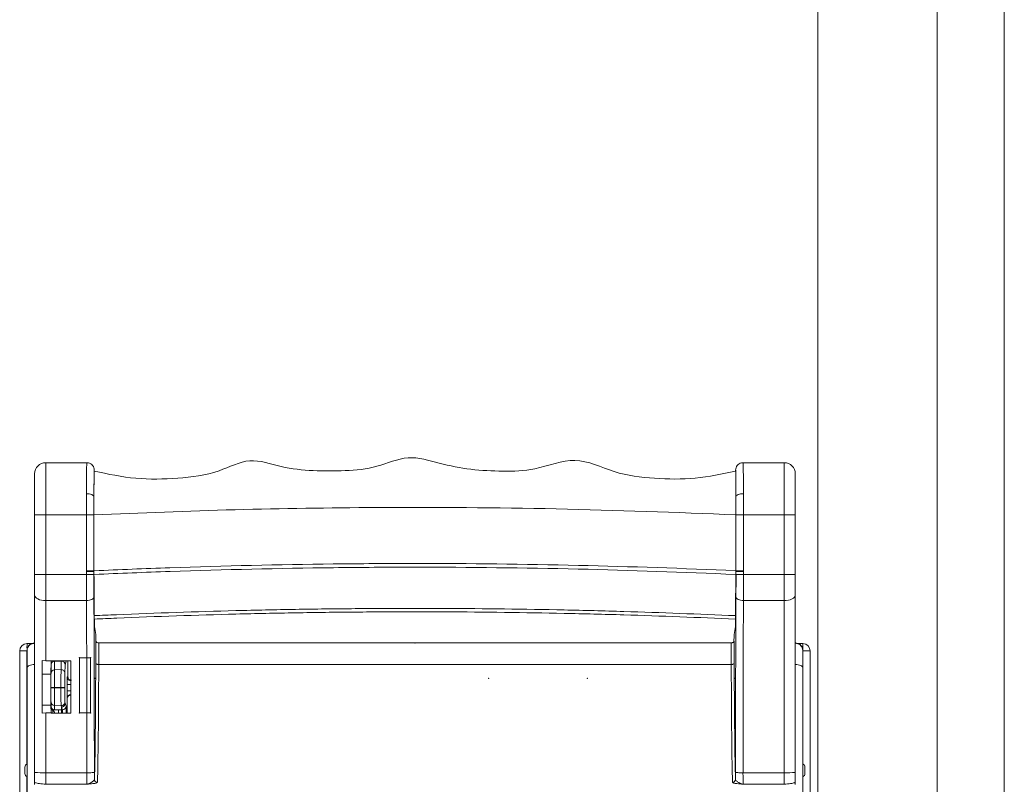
# Model space of a CAD drawing. Header units: metres. Extents: x 7168 to 12828, y 1523 to 3619.
# Tile 85 of 133: x 12035 to 12048, y 2249 to 2260. Entities that reach past the tile are written whole.
import ezdxf

# ---------------------------------------------------------------- set-up
doc = ezdxf.new("R2010")
doc.units = ezdxf.units.M
doc.layers.add('w0', color=7, linetype='Continuous', lineweight=20)

msp = doc.modelspace()

# ---------------------------------------------------------------- linework, layer by layer
at = {"color": 7, "linetype": 'Continuous', "lineweight": 0}
for p, q in [((12034.933, 2253.64, -17586.496), (12034.933, 2252.94, -17586.496)), ((12035.483, 2253.64, -17586.496), (12034.933, 2253.64, -17586.496)), ((12044.283, 2253.64, -17586.496), (12044.833, 2253.64, -17586.496)), ((12044.833, 2252.94, -17586.496), (12044.833, 2253.64, -17586.496)), ((12034.783, 2252.94, -17586.496), (12034.783, 2253.49, -17586.496)), ((12035.583, 2253.527, -17586.496), (12035.583, 2253.54, -17586.496)), ((12044.183, 2253.54, -17586.496), (12044.183, 2253.527, -17586.496)), ((12044.983, 2253.49, -17586.496), (12044.983, 2252.94, -17586.496)), ((12035.478, 2253.224, -17586.496), (12035.498, 2253.223, -17586.496)), ((12035.498, 2253.223, -17586.496), (12035.516, 2253.221, -17586.496)), ((12035.516, 2253.221, -17586.496), (12035.534, 2253.217, -17586.496)), ((12035.534, 2253.217, -17586.496), (12035.549, 2253.212, -17586.496)), ((12035.549, 2253.212, -17586.496), (12035.561, 2253.206, -17586.496)), ((12035.561, 2253.206, -17586.496), (12035.57, 2253.199, -17586.496)), ((12035.57, 2253.199, -17586.496), (12035.576, 2253.191, -17586.496)), ((12035.576, 2253.191, -17586.496), (12035.578, 2253.184, -17586.496)), ((12044.188, 2253.184, -17586.496), (12044.19, 2253.191, -17586.496)), ((12044.19, 2253.191, -17586.496), (12044.196, 2253.199, -17586.496)), ((12044.196, 2253.199, -17586.496), (12044.205, 2253.206, -17586.496)), ((12044.205, 2253.206, -17586.496), (12044.217, 2253.212, -17586.496)), ((12044.217, 2253.212, -17586.496), (12044.233, 2253.217, -17586.496)), ((12044.233, 2253.217, -17586.496), (12044.25, 2253.221, -17586.496)), ((12044.25, 2253.221, -17586.496), (12044.268, 2253.223, -17586.496)), ((12044.268, 2253.223, -17586.496), (12044.288, 2253.224, -17586.496)), ((12034.933, 2252.94, -17586.496), (12034.783, 2252.94, -17586.496)), ((12034.783, 2252.14, -17586.496), (12034.783, 2252.94, -17586.496)), ((12034.933, 2252.94, -17586.496), (12034.933, 2252.14, -17586.496)), ((12035.478, 2252.94, -17586.496), (12034.933, 2252.94, -17586.496)), ((12035.478, 2252.94, -17586.496), (12035.478, 2252.943, -17586.496)), ((12035.478, 2252.19, -17586.496), (12035.478, 2252.94, -17586.496)), ((12035.478, 2252.94, -17586.496), (12035.578, 2252.94, -17586.496)), ((12035.578, 2252.942, -17586.496), (12035.578, 2252.94, -17586.496)), ((12035.578, 2252.94, -17586.496), (12035.578, 2252.19, -17586.496)), ((12044.188, 2252.94, -17586.496), (12044.188, 2252.942, -17586.496)), ((12044.188, 2252.19, -17586.496), (12044.188, 2252.94, -17586.496)), ((12044.188, 2252.94, -17586.496), (12044.288, 2252.94, -17586.496)), ((12044.288, 2252.943, -17586.496), (12044.288, 2252.94, -17586.496)), ((12044.288, 2252.94, -17586.496), (12044.288, 2252.19, -17586.496)), ((12044.288, 2252.94, -17586.496), (12044.833, 2252.94, -17586.496)), ((12044.833, 2252.14, -17586.496), (12044.833, 2252.94, -17586.496)), ((12044.983, 2252.94, -17586.496), (12044.833, 2252.94, -17586.496)), ((12044.983, 2252.94, -17586.496), (12044.983, 2252.14, -17586.496)), ((12034.783, 2251.866, -17586.496), (12034.783, 2252.14, -17586.496)), ((12034.933, 2252.14, -17586.496), (12034.783, 2252.14, -17586.496)), ((12034.933, 2252.14, -17586.496), (12034.933, 2251.791, -17586.496)), ((12035.478, 2252.14, -17586.496), (12034.933, 2252.14, -17586.496)), ((12035.478, 2252.19, -17586.496), (12035.578, 2252.19, -17586.496)), ((12035.478, 2252.18, -17586.496), (12035.478, 2252.19, -17586.496)), ((12035.478, 2252.14, -17586.496), (12035.478, 2252.18, -17586.496)), ((12035.478, 2252.18, -17586.496), (12035.578, 2252.18, -17586.496)), ((12035.478, 2252.14, -17586.496), (12035.578, 2252.14, -17586.496)), ((12035.578, 2252.18, -17586.496), (12035.578, 2252.14, -17586.496)), ((12044.188, 2252.19, -17586.496), (12044.188, 2252.18, -17586.496)), ((12044.188, 2252.19, -17586.496), (12044.288, 2252.19, -17586.496)), ((12044.188, 2252.14, -17586.496), (12044.188, 2252.18, -17586.496)), ((12044.188, 2252.18, -17586.496), (12044.288, 2252.18, -17586.496)), ((12044.188, 2252.14, -17586.496), (12044.288, 2252.14, -17586.496)), ((12044.288, 2252.19, -17586.496), (12044.288, 2252.18, -17586.496)), ((12044.288, 2252.18, -17586.496), (12044.288, 2252.14, -17586.496)), ((12044.288, 2252.14, -17586.496), (12044.833, 2252.14, -17586.496)), ((12044.833, 2251.791, -17586.496), (12044.833, 2252.14, -17586.496)), ((12044.983, 2252.14, -17586.496), (12044.833, 2252.14, -17586.496)), ((12044.983, 2252.14, -17586.496), (12044.983, 2251.866, -17586.496)), ((12034.783, 2249.486, -17586.496), (12034.783, 2251.866, -17586.496)), ((12034.786, 2251.851, -17586.496), (12034.783, 2251.866, -17586.496)), ((12044.983, 2251.866, -17586.496), (12044.98, 2251.851, -17586.496)), ((12044.983, 2251.866, -17586.496), (12044.983, 2249.486, -17586.496)), ((12034.795, 2251.837, -17586.496), (12034.786, 2251.851, -17586.496)), ((12034.808, 2251.824, -17586.496), (12034.795, 2251.837, -17586.496)), ((12034.827, 2251.813, -17586.496), (12034.808, 2251.824, -17586.496)), ((12034.85, 2251.803, -17586.496), (12034.827, 2251.813, -17586.496)), ((12034.876, 2251.796, -17586.496), (12034.85, 2251.803, -17586.496)), ((12034.904, 2251.792, -17586.496), (12034.876, 2251.796, -17586.496)), ((12034.933, 2251.791, -17586.496), (12034.904, 2251.792, -17586.496)), ((12035.479, 2251.791, -17586.496), (12034.933, 2251.791, -17586.496)), ((12034.933, 2251.791, -17586.496), (12034.933, 2250.983, -17586.496)), ((12044.288, 2251.791, -17586.496), (12044.833, 2251.791, -17586.496)), ((12044.862, 2251.792, -17586.496), (12044.833, 2251.791, -17586.496)), ((12044.833, 2249.482, -17586.496), (12044.833, 2251.791, -17586.496)), ((12044.89, 2251.796, -17586.496), (12044.862, 2251.792, -17586.496)), ((12044.916, 2251.803, -17586.496), (12044.89, 2251.796, -17586.496)), ((12044.939, 2251.813, -17586.496), (12044.916, 2251.803, -17586.496)), ((12044.958, 2251.824, -17586.496), (12044.939, 2251.813, -17586.496)), ((12044.972, 2251.837, -17586.496), (12044.958, 2251.824, -17586.496)), ((12044.98, 2251.851, -17586.496), (12044.972, 2251.837, -17586.496)), ((12035.585, 2251.443, -17586.496), (12035.585, 2251.543, -17586.496)), ((12044.181, 2251.543, -17586.496), (12044.181, 2251.443, -17586.496)), ((12035.604, 2251.335, -17586.496), (12035.585, 2251.443, -17586.496)), ((12044.181, 2251.443, -17586.496), (12044.162, 2251.335, -17586.496)), ((12034.681, 2251.216, -17586.496), (12034.754, 2251.217, -17586.496)), ((12044.121, 2251.223, -17586.496), (12035.645, 2251.223, -17586.496)), ((12045.014, 2251.217, -17586.496), (12045.085, 2251.216, -17586.496)), ((12034.681, 2251.116, -17586.496), (12034.583, 2251.116, -17586.496)), ((12034.583, 2247.666, -17586.496), (12034.583, 2251.116, -17586.496)), ((12034.683, 2251.116, -17586.496), (12034.681, 2251.116, -17586.496)), ((12034.681, 2251.116, -17586.496), (12034.681, 2249.601, -17586.496)), ((12034.683, 2250.891, -17586.496), (12034.683, 2251.123, -17586.496)), ((12045.083, 2251.123, -17586.496), (12045.083, 2250.891, -17586.496)), ((12045.085, 2251.116, -17586.496), (12045.083, 2251.116, -17586.496)), ((12045.085, 2251.116, -17586.496), (12045.183, 2251.116, -17586.496)), ((12045.085, 2249.601, -17586.496), (12045.085, 2251.116, -17586.496)), ((12045.183, 2251.116, -17586.496), (12045.183, 2247.666, -17586.496)), ((12034.745, 2250.93, -17586.496), (12034.728, 2250.926, -17586.496)), ((12034.764, 2250.933, -17586.496), (12034.745, 2250.93, -17586.496)), ((12034.783, 2250.933, -17586.496), (12034.764, 2250.933, -17586.496)), ((12034.933, 2250.983, -17586.496), (12034.883, 2250.988, -17586.496)), ((12034.883, 2250.988, -17586.496), (12034.883, 2250.802, -17586.496)), ((12034.933, 2250.983, -17586.496), (12035.003, 2250.983, -17586.496)), ((12035.003, 2250.983, -17586.496), (12035, 2250.802, -17586.496)), ((12035.268, 2250.983, -17586.496), (12035.003, 2250.983, -17586.496)), ((12035.003, 2250.831, -17586.496), (12035.003, 2250.983, -17586.496)), ((12035.003, 2250.977, -17586.496), (12035.003, 2250.983, -17586.496)), ((12035.003, 2250.977, -17586.496), (12035.003, 2250.983, -17586.496)), ((12035.052, 2250.983, -17586.496), (12035.052, 2250.978, -17586.496)), ((12035.141, 2250.98, -17586.496), (12035.052, 2250.978, -17586.496)), ((12035.052, 2250.978, -17586.496), (12035.052, 2250.863, -17586.496)), ((12035.137, 2250.865, -17586.496), (12035.141, 2250.98, -17586.496)), ((12035.192, 2250.93, -17586.496), (12035.188, 2250.815, -17586.496)), ((12035.206, 2250.978, -17586.496), (12035.192, 2250.93, -17586.496)), ((12035.206, 2250.983, -17586.496), (12035.206, 2250.978, -17586.496)), ((12035.229, 2250.774, -17586.496), (12035.229, 2250.983, -17586.496)), ((12035.383, 2250.283, -17586.496), (12035.383, 2251.023, -17586.496)), ((12035.533, 2251.023, -17586.496), (12035.383, 2251.023, -17586.496)), ((12035.533, 2250.283, -17586.496), (12035.533, 2251.023, -17586.496)), ((12035.602, 2250.95, -17586.496), (12035.603, 2250.947, -17586.496)), ((12035.603, 2250.947, -17586.496), (12035.606, 2250.944, -17586.496)), ((12035.606, 2250.944, -17586.496), (12035.609, 2250.941, -17586.496)), ((12035.609, 2250.941, -17586.496), (12035.614, 2250.939, -17586.496)), ((12035.614, 2250.939, -17586.496), (12035.62, 2250.936, -17586.496)), ((12035.62, 2250.936, -17586.496), (12035.627, 2250.935, -17586.496)), ((12035.627, 2250.935, -17586.496), (12035.635, 2250.934, -17586.496)), ((12035.635, 2250.934, -17586.496), (12035.642, 2250.933, -17586.496)), ((12044.124, 2250.933, -17586.496), (12035.642, 2250.933, -17586.496)), ((12044.124, 2250.933, -17586.496), (12044.131, 2250.934, -17586.496)), ((12044.131, 2250.934, -17586.496), (12044.139, 2250.935, -17586.496)), ((12044.139, 2250.935, -17586.496), (12044.146, 2250.936, -17586.496)), ((12044.146, 2250.936, -17586.496), (12044.152, 2250.939, -17586.496)), ((12044.152, 2250.939, -17586.496), (12044.157, 2250.941, -17586.496)), ((12044.157, 2250.941, -17586.496), (12044.161, 2250.944, -17586.496)), ((12044.161, 2250.944, -17586.496), (12044.163, 2250.947, -17586.496)), ((12044.163, 2250.947, -17586.496), (12044.164, 2250.95, -17586.496)), ((12044.983, 2250.933, -17586.496), (12045.003, 2250.933, -17586.496)), ((12045.003, 2250.933, -17586.496), (12045.021, 2250.93, -17586.496)), ((12045.021, 2250.93, -17586.496), (12045.039, 2250.926, -17586.496)), ((12034.685, 2250.899, -17586.496), (12034.683, 2250.891, -17586.496)), ((12034.683, 2249.224, -17586.496), (12034.683, 2250.891, -17586.496)), ((12034.691, 2250.907, -17586.496), (12034.685, 2250.899, -17586.496)), ((12034.7, 2250.915, -17586.496), (12034.691, 2250.907, -17586.496)), ((12034.712, 2250.921, -17586.496), (12034.7, 2250.915, -17586.496)), ((12034.728, 2250.926, -17586.496), (12034.712, 2250.921, -17586.496)), ((12034.883, 2250.802, -17586.496), (12035, 2250.802, -17586.496)), ((12034.883, 2250.802, -17586.496), (12034.883, 2250.389, -17586.496)), ((12035.052, 2250.863, -17586.496), (12035.137, 2250.865, -17586.496)), ((12035.052, 2250.863, -17586.496), (12035.052, 2250.627, -17586.496)), ((12045.039, 2250.926, -17586.496), (12045.054, 2250.921, -17586.496)), ((12045.054, 2250.921, -17586.496), (12045.066, 2250.915, -17586.496)), ((12045.066, 2250.915, -17586.496), (12045.075, 2250.907, -17586.496)), ((12045.075, 2250.907, -17586.496), (12045.081, 2250.899, -17586.496)), ((12045.081, 2250.899, -17586.496), (12045.083, 2250.891, -17586.496)), ((12045.083, 2250.891, -17586.496), (12045.083, 2249.224, -17586.496)), ((12035.219, 2250.58, -17586.496), (12035.219, 2250.665, -17586.496)), ((12035.269, 2250.665, -17586.496), (12035.219, 2250.665, -17586.496)), ((12035.22, 2250.765, -17586.496), (12035.229, 2250.774, -17586.496)), ((12035.003, 2250.627, -17586.496), (12035.052, 2250.627, -17586.496)), ((12035.003, 2250.621, -17586.496), (12035.052, 2250.621, -17586.496)), ((12035.136, 2250.627, -17586.496), (12035.052, 2250.627, -17586.496)), ((12035.052, 2250.627, -17586.496), (12035.052, 2250.621, -17586.496)), ((12035.052, 2250.621, -17586.496), (12035.052, 2250.382, -17586.496)), ((12035.052, 2250.621, -17586.496), (12035.136, 2250.621, -17586.496)), ((12035.187, 2250.627, -17586.496), (12035.136, 2250.627, -17586.496)), ((12035.136, 2250.621, -17586.496), (12035.136, 2250.627, -17586.496)), ((12035.136, 2250.621, -17586.496), (12035.187, 2250.621, -17586.496)), ((12035.187, 2250.627, -17586.496), (12035.187, 2250.621, -17586.496)), ((12035.269, 2250.58, -17586.496), (12035.219, 2250.58, -17586.496)), ((12035.001, 2250.526, -17586.496), (12035.001, 2250.509, -17586.496)), ((12035.003, 2250.282, -17586.496), (12035.003, 2250.415, -17586.496)), ((12035.188, 2250.431, -17586.496), (12035.194, 2250.413, -17586.496)), ((12035.194, 2250.413, -17586.496), (12035.205, 2250.375, -17586.496)), ((12035.22, 2250.476, -17586.496), (12035.22, 2250.48, -17586.496)), ((12035.22, 2250.282, -17586.496), (12035.22, 2250.476, -17586.496)), ((12034.883, 2250.389, -17586.496), (12035, 2250.389, -17586.496)), ((12034.883, 2250.389, -17586.496), (12034.883, 2250.28, -17586.496)), ((12034.883, 2250.28, -17586.496), (12034.933, 2250.283, -17586.496)), ((12034.933, 2250.283, -17586.496), (12034.933, 2249.482, -17586.496)), ((12034.933, 2250.283, -17586.496), (12035.003, 2250.283, -17586.496)), ((12035, 2250.383, -17586.496), (12035, 2250.389, -17586.496)), ((12035.003, 2250.283, -17586.496), (12035, 2250.383, -17586.496)), ((12035.003, 2250.282, -17586.496), (12035.268, 2250.282, -17586.496)), ((12035.028, 2250.319, -17586.496), (12035.028, 2250.282, -17586.496)), ((12035.137, 2250.381, -17586.496), (12035.052, 2250.382, -17586.496)), ((12035.052, 2250.382, -17586.496), (12035.052, 2250.326, -17586.496)), ((12035.102, 2250.325, -17586.496), (12035.143, 2250.325, -17586.496)), ((12035.143, 2250.361, -17586.496), (12035.137, 2250.381, -17586.496)), ((12035.143, 2250.361, -17586.496), (12035.143, 2250.325, -17586.496)), ((12035.143, 2250.325, -17586.496), (12035.155, 2250.325, -17586.496)), ((12035.155, 2250.325, -17586.496), (12035.143, 2250.363, -17586.496)), ((12035.383, 2250.283, -17586.496), (12035.533, 2250.283, -17586.496)), ((12034.653, 2249.472, -17586.496), (12034.653, 2249.556, -17586.496)), ((12034.783, 2249.358, -17586.496), (12034.783, 2249.486, -17586.496)), ((12034.933, 2249.482, -17586.496), (12035.484, 2249.482, -17586.496)), ((12034.933, 2249.482, -17586.496), (12034.933, 2249.328, -17586.496)), ((12044.282, 2249.482, -17586.496), (12044.833, 2249.482, -17586.496)), ((12044.833, 2249.328, -17586.496), (12044.833, 2249.482, -17586.496)), ((12044.983, 2249.486, -17586.496), (12044.983, 2249.358, -17586.496)), ((12045.113, 2249.556, -17586.496), (12045.113, 2249.472, -17586.496)), ((12034.681, 2249.427, -17586.496), (12034.681, 2248.723, -17586.496)), ((12034.783, 2249.358, -17586.496), (12034.783, 2249.324, -17586.496)), ((12044.983, 2249.324, -17586.496), (12044.983, 2249.358, -17586.496)), ((12045.085, 2248.914, -17586.496), (12045.085, 2249.427, -17586.496)), ((12035.482, 2249.328, -17586.496), (12034.933, 2249.328, -17586.496)), ((12044.833, 2249.328, -17586.496), (12044.284, 2249.328, -17586.496))]:
    msp.add_line(p, q, dxfattribs=at)
for centre, radius, start, end in [((12034.933, 2253.49, -17586.496), 0.15, 90, 180), ((12044.833, 2253.49, -17586.496), 0.15, 0, 90), ((12035.502, 2245.267, -17586.496), 7.675, 89.4308, 90.1772), ((12044.265, 2245.267, -17586.496), 7.675, 89.8228, 90.5692), ((12034.683, 2251.116, -17586.496), 0.1, 91, 180), ((12036.115, 2251.166, -17586.496), 1.434, 178.0022, 181.9978), ((12043.652, 2251.166, -17586.496), 1.434, 358.0022, 1.9978), ((12045.083, 2251.116, -17586.496), 0.1, 0, 89), ((12035.053, 2250.813, -17586.496), 0.0497, 90.6957, 179.7066), ((12035.138, 2250.815, -17586.496), 0.0498, 0.3582, 91.2387), ((12035.27, 2250.765, -17586.496), 0.05, 180.0011, 269.9989), ((12035.053, 2250.432, -17586.496), 0.05, 180.0045, 269.0036), ((12035.138, 2250.431, -17586.496), 0.05, 269.0033, 359.9889), ((12035.27, 2250.48, -17586.496), 0.05, 89.9784, 179.943), ((12035.053, 2250.376, -17586.496), 0.05, 180.0037, 269.0053), ((12035.053, 2250.362, -17586.496), 0.05, 180.0023, 240.0054), ((12035.003, 2250.275, -17586.496), 0.05, 8.2566, 60.0051), ((12034.43, 2250.302, -17586.496), 0.673, 358.3283, 1.9756), ((12035.155, 2250.375, -17586.496), 0.05, 270.0023, 359.9905), ((12034.703, 2249.556, -17586.496), 0.05, 113.5782, 180), ((12034.896, 2250.821, -17586.496), 1.339, 265.1786, 271.6038), ((12044.871, 2250.821, -17586.496), 1.339, 268.3962, 274.8214), ((12045.063, 2249.556, -17586.496), 0.05, 0, 66.4218), ((12034.703, 2249.472, -17586.496), 0.05, 180, 246.4218), ((12035.624, 2249.393, -17586.496), 0.0398, 180.4003, 270.2258), ((12044.142, 2249.393, -17586.496), 0.0398, 269.7742, 359.5997), ((12045.063, 2249.472, -17586.496), 0.05, 293.5782, 0)]:
    msp.add_arc(centre, radius, start, end, dxfattribs=at)
for centre, major_axis, ratio, start_param, end_param in [((12035.483, 2252.94, -17586.496), (0, 0.7), 0.00748, 0, 1.15324), ((12044.283, 2252.94, -17586.496), (0, 0.7), 0.00748, 5.129946, 6.283185), ((12035.583, 2252.94, -17586.496), (0, 0.6), 0.008727, 6.281731, 7.436425), ((12044.183, 2252.94, -17586.496), (0, 0.6), 0.008727, 5.129946, 6.28464), ((12035.483, 2252.14, -17586.496), (0, 0.7), 0.00748, 1.570796, 2.093485), ((12035.583, 2252.14, -17586.496), (0, 0.6), 0.008727, 1.570796, 2.093485), ((12044.183, 2252.14, -17586.496), (0, 0.6), 0.008727, 4.189701, 4.712389), ((12044.283, 2252.14, -17586.496), (0, 0.7), 0.00748, 4.189701, 4.712389), ((12035.631, 2255.549, -17586.496), (0, 5.217), 0.008727, 2.510991, 2.539841), ((12044.135, 2255.549, -17586.496), (0, 5.217), 0.008727, 3.743344, 3.772194), ((12035.608, 2250.679, -17586.496), (0, 0.64), 0.008727, 0.473506, 1.132265), ((12035.648, 2250.679, -17586.496), (0, 0.6), 0.009309, 0.432942, 1.132265), ((12044.119, 2250.679, -17586.496), (0, 0.6), 0.009309, 5.150921, 5.850243), ((12044.159, 2250.679, -17586.496), (0, 0.64), 0.008727, 5.150921, 5.80968), ((12035.053, 2250.929, -17586.496), (0.05, 0), 0.99874, 1.58825, 3.141593), ((12035.144, 2250.987, -17586.496), (0.0501, 0.0013), 0.137483, 4.650782, 4.681704), ((12035.142, 2250.93, -17586.496), (0.0493, -0.0081), 0.998683, 0.16393, 1.720505), ((12035.206, 2251.078, -17586.496), (0, 0.1), 0.005236, 3.159046, 3.44038), ((12035.581, 2252.122, -17586.496), (0, 2.76), 0.008727, 3.289422, 4.273857), ((12035.621, 2252.122, -17586.496), (0, 2.8), 0.008602, 3.289422, 4.273857), ((12044.146, 2252.122, -17586.496), (0, 2.8), 0.008602, 2.009328, 2.993763), ((12044.186, 2252.122, -17586.496), (0, 2.76), 0.008727, 2.009328, 2.993763), ((12035.188, 2250.627, -17586.496), (0, 0.19), 0.005236, 0.144351, 1.570796), ((12035.22, 2250.665, -17586.496), (0, 0.1), 0.005236, 0.005236, 1.570796), ((12035.279, 2250.774, -17586.496), (-0.0354, -0.0354), 0.999973, 5.497801, 7.06857), ((12035.188, 2250.621, -17586.496), (0, 0.19), 0.005236, 1.570796, 3.124048), ((12035.22, 2250.58, -17586.496), (0, 0.1), 0.005236, 1.570796, 3.089233), ((12035.27, 2250.476, -17586.496), (0.0499, 0.0025), 0.948717, 1.523556, 3.089117), ((12035.053, 2250.316, -17586.496), (0.0224, 0.0448), 0.999239, 2.034627, 2.764343), ((12035.104, 2250.323, -17586.496), (0.1, -0.0017), 0.01745, 1.588554, 2.114972), ((12035.143, 2250.275, -17586.496), (0.0004, 0.05), 0.008726, 4.712613, 6.265731), ((12035.155, 2250.275, -17586.496), (0, 0.05), 0.010472, 4.712389, 6.265732), ((12035.205, 2250.275, -17586.496), (0, 0.1), 0.005236, 4.712389, 6.265732), ((12035.482, 2249.478, -17586.496), (0, 0.15), 0.014545, 3.20686, 4.740478), ((12035.582, 2249.478, -17586.496), (0, 0.25), 0.008727, 4.363177, 4.740478), ((12044.184, 2249.478, -17586.496), (0, 0.25), 0.008727, 1.542707, 1.920008), ((12044.284, 2249.478, -17586.496), (0, 0.15), 0.014545, 1.542707, 3.076325)]:
    msp.add_ellipse(centre, major_axis=major_axis, ratio=ratio, start_param=start_param, end_param=end_param, dxfattribs=at)
msp.add_ellipse((12035.188, 2250.624, -17586.496), major_axis=(0, 0.12), ratio=0.005236, dxfattribs=at)
for points, knots in [([(12044.183, 2253.527, -17586.496), (12044.003, 2253.489, -17586.496), (12043.645, 2253.413, -17586.496), (12043.094, 2253.422, -17586.496), (12042.552, 2253.487, -17586.496), (12042.031, 2253.757, -17586.496), (12041.532, 2253.533, -17586.496), (12041.062, 2253.522, -17586.496), (12040.63, 2253.542, -17586.496), (12040.214, 2253.626, -17586.496), (12039.785, 2253.761, -17586.496), (12039.378, 2253.566, -17586.496), (12038.948, 2253.529, -17586.496), (12038.516, 2253.526, -17586.496), (12038.091, 2253.571, -17586.496), (12037.662, 2253.729, -17586.496), (12037.22, 2253.485, -17586.496), (12036.703, 2253.426, -17586.496), (12036.137, 2253.41, -17586.496), (12035.768, 2253.488, -17586.496), (12035.583, 2253.527, -17586.496)], [0, 0, 0, 0, 0.0629135, 0.1254655, 0.1880881, 0.2508649, 0.3138686, 0.3631261, 0.4123358, 0.4617126, 0.5103574, 0.5599278, 0.609204, 0.6584095, 0.707749, 0.7569157, 0.8064767, 0.8709291, 0.9352796, 1, 1, 1, 1]), ([(12035.483, 2253.64, -17586.496), (12035.486, 2253.64, -17586.496), (12035.493, 2253.64, -17586.496), (12035.512, 2253.637, -17586.496), (12035.537, 2253.627, -17586.496), (12035.563, 2253.604, -17586.496), (12035.58, 2253.574, -17586.496), (12035.582, 2253.551, -17586.496), (12035.583, 2253.54, -17586.496)], [0, 0, 0, 0, 0.05479, 0.141421, 0.356074, 0.570719, 0.785359, 1, 1, 1, 1]), ([(12044.183, 2253.54, -17586.496), (12044.184, 2253.551, -17586.496), (12044.186, 2253.574, -17586.496), (12044.204, 2253.604, -17586.496), (12044.229, 2253.627, -17586.496), (12044.254, 2253.637, -17586.496), (12044.273, 2253.64, -17586.496), (12044.28, 2253.64, -17586.496), (12044.283, 2253.64, -17586.496)], [0, 0, 0, 0, 0.214641, 0.429281, 0.643926, 0.858579, 0.94521, 1, 1, 1, 1]), ([(12035.583, 2253.527, -17586.496), (12035.582, 2253.521, -17586.496), (12035.581, 2253.507, -17586.496), (12035.58, 2253.401, -17586.496), (12035.579, 2253.28, -17586.496), (12035.578, 2253.202, -17586.496), (12035.578, 2253.184, -17586.496)], [0, 0, 0, 0, 0.307243, 0.613542, 0.910087, 1, 1, 1, 1]), ([(12044.188, 2253.184, -17586.496), (12044.188, 2253.225, -17586.496), (12044.187, 2253.323, -17586.496), (12044.186, 2253.442, -17586.496), (12044.185, 2253.516, -17586.496), (12044.184, 2253.524, -17586.496), (12044.183, 2253.527, -17586.496)], [0, 0, 0, 0, 0.2064132, 0.4906533, 0.7804389, 1, 1, 1, 1]), ([(12035.478, 2252.943, -17586.496), (12035.478, 2252.957, -17586.496), (12035.478, 2253.053, -17586.496), (12035.478, 2253.145, -17586.496), (12035.478, 2253.224, -17586.496)], [0, 0, 0, 0, 0.145707, 1, 1, 1, 1]), ([(12035.578, 2253.184, -17586.496), (12035.578, 2253.141, -17586.496), (12035.578, 2253.063, -17586.496), (12035.578, 2252.98, -17586.496), (12035.578, 2252.942, -17586.496)], [0, 0, 0, 0, 0.54524, 1, 1, 1, 1]), ([(12044.188, 2252.942, -17586.496), (12044.188, 2253.008, -17586.496), (12044.188, 2253.091, -17586.496), (12044.188, 2253.167, -17586.496), (12044.188, 2253.184, -17586.496)], [0, 0, 0, 0, 0.783225, 1, 1, 1, 1]), ([(12044.288, 2253.224, -17586.496), (12044.288, 2253.145, -17586.496), (12044.288, 2253.053, -17586.496), (12044.288, 2252.957, -17586.496), (12044.288, 2252.943, -17586.496)], [0, 0, 0, 0, 0.854293, 1, 1, 1, 1]), ([(12044.188, 2252.942, -17586.496), (12043.385, 2252.973, -17586.496), (12041.779, 2253.034, -17586.496), (12039.538, 2253.047, -17586.496), (12037.47, 2253.018, -17586.496), (12036.209, 2252.967, -17586.496), (12035.578, 2252.942, -17586.496)], [0, 0, 0, 0, 0.279938, 0.560015, 0.780062, 1, 1, 1, 1]), ([(12035.578, 2252.19, -17586.496), (12035.58, 2252.191, -17586.496), (12035.919, 2252.206, -17586.496), (12036.988, 2252.249, -17586.496), (12038.422, 2252.282, -17586.496), (12040.249, 2252.293, -17586.496), (12042.048, 2252.272, -17586.496), (12043.483, 2252.223, -17586.496), (12044.187, 2252.191, -17586.496), (12044.188, 2252.19, -17586.496)], [0, 0, 0, 0, 0.000611, 0.118459, 0.372831, 0.500004, 0.754501, 0.999389, 1, 1, 1, 1]), ([(12044.188, 2252.141, -17586.496), (12044.186, 2252.141, -17586.496), (12043.482, 2252.173, -17586.496), (12042.048, 2252.222, -17586.496), (12040.248, 2252.243, -17586.496), (12038.424, 2252.232, -17586.496), (12036.99, 2252.199, -17586.496), (12035.92, 2252.156, -17586.496), (12035.58, 2252.141, -17586.496), (12035.578, 2252.141, -17586.496)], [0, 0, 0, 0, 0.000564, 0.245733, 0.499996, 0.627052, 0.881189, 0.999436, 1, 1, 1, 1]), ([(12035.578, 2252.18, -17586.496), (12035.578, 2252.181, -17586.496), (12035.578, 2252.184, -17586.496), (12035.578, 2252.188, -17586.496), (12035.578, 2252.19, -17586.496)], [0, 0, 0, 0, 0.334824, 1, 1, 1, 1]), ([(12035.578, 2252.141, -17586.496), (12035.578, 2252.141, -17586.496), (12035.578, 2252.143, -17586.496), (12035.578, 2252.153, -17586.496), (12035.578, 2252.166, -17586.496), (12035.578, 2252.175, -17586.496), (12035.578, 2252.18, -17586.496)], [0, 0, 0, 0, 0.2639692, 0.5279463, 0.7921681, 1, 1, 1, 1]), ([(12035.578, 2252.141, -17586.496), (12035.579, 2252.129, -17586.496), (12035.58, 2252.105, -17586.496), (12035.581, 2251.988, -17586.496), (12035.583, 2251.826, -17586.496), (12035.583, 2251.682, -17586.496), (12035.583, 2251.602, -17586.496), (12035.583, 2251.589, -17586.496)], [0, 0, 0, 0, 0.237999, 0.475998, 0.713998, 0.952074, 1, 1, 1, 1]), ([(12044.183, 2251.589, -17586.496), (12044.183, 2251.656, -17586.496), (12044.183, 2251.789, -17586.496), (12044.184, 2251.96, -17586.496), (12044.186, 2252.084, -17586.496), (12044.187, 2252.131, -17586.496), (12044.188, 2252.139, -17586.496), (12044.188, 2252.141, -17586.496)], [0, 0, 0, 0, 0.2381927, 0.4763885, 0.7144935, 0.9525074, 1, 1, 1, 1]), ([(12044.188, 2252.18, -17586.496), (12044.188, 2252.178, -17586.496), (12044.188, 2252.17, -17586.496), (12044.188, 2252.159, -17586.496), (12044.188, 2252.147, -17586.496), (12044.188, 2252.142, -17586.496), (12044.188, 2252.141, -17586.496), (12044.188, 2252.141, -17586.496)], [0, 0, 0, 0, 0.094442, 0.35844, 0.622623, 0.88684, 1, 1, 1, 1]), ([(12035.479, 2251.791, -17586.496), (12035.492, 2251.792, -17586.496), (12035.518, 2251.793, -17586.496), (12035.551, 2251.805, -17586.496), (12035.574, 2251.821, -17586.496), (12035.577, 2251.834, -17586.496), (12035.579, 2251.841, -17586.496)], [0, 0, 0, 0, 0.250001, 0.5, 0.750001, 1, 1, 1, 1]), ([(12035.484, 2249.482, -17586.496), (12035.484, 2249.68, -17586.496), (12035.484, 2250.079, -17586.496), (12035.483, 2250.669, -17586.496), (12035.481, 2251.247, -17586.496), (12035.479, 2251.609, -17586.496), (12035.479, 2251.791, -17586.496)], [0, 0, 0, 0, 0.245619, 0.494159, 0.745619, 1, 1, 1, 1]), ([(12035.579, 2251.841, -17586.496), (12035.579, 2251.658, -17586.496), (12035.581, 2251.294, -17586.496), (12035.583, 2250.707, -17586.496), (12035.584, 2250.103, -17586.496), (12035.584, 2249.691, -17586.496), (12035.584, 2249.485, -17586.496)], [0, 0, 0, 0, 0.2500052, 0.5000041, 0.7500009, 1, 1, 1, 1]), ([(12044.182, 2249.485, -17586.496), (12044.182, 2249.691, -17586.496), (12044.182, 2250.103, -17586.496), (12044.183, 2250.707, -17586.496), (12044.185, 2251.294, -17586.496), (12044.187, 2251.658, -17586.496), (12044.188, 2251.841, -17586.496)], [0, 0, 0, 0, 0.2499991, 0.4999959, 0.7499948, 1, 1, 1, 1]), ([(12044.188, 2251.841, -17586.496), (12044.189, 2251.834, -17586.496), (12044.192, 2251.821, -17586.496), (12044.216, 2251.805, -17586.496), (12044.249, 2251.793, -17586.496), (12044.275, 2251.792, -17586.496), (12044.288, 2251.791, -17586.496)], [0, 0, 0, 0, 0.249999, 0.5, 0.749999, 1, 1, 1, 1]), ([(12044.288, 2251.791, -17586.496), (12044.287, 2251.609, -17586.496), (12044.285, 2251.247, -17586.496), (12044.283, 2250.669, -17586.496), (12044.282, 2250.079, -17586.496), (12044.282, 2249.68, -17586.496), (12044.282, 2249.482, -17586.496)], [0, 0, 0, 0, 0.254381, 0.505841, 0.754381, 1, 1, 1, 1]), ([(12035.583, 2251.589, -17586.496), (12035.682, 2251.593, -17586.496), (12036.314, 2251.621, -17586.496), (12037.214, 2251.651, -17586.496), (12038.281, 2251.674, -17586.496), (12039.082, 2251.684, -17586.496), (12039.75, 2251.687, -17586.496), (12040.684, 2251.685, -17586.496), (12041.618, 2251.673, -17586.496), (12042.918, 2251.641, -17586.496), (12043.684, 2251.609, -17586.496), (12044.183, 2251.589, -17586.496)], [0, 0, 0, 0, 0.034642, 0.220767, 0.313824, 0.406906, 0.500001, 0.546529, 0.732653, 0.82571, 1, 1, 1, 1]), ([(12044.183, 2251.543, -17586.496), (12043.683, 2251.563, -17586.496), (12042.917, 2251.595, -17586.496), (12041.616, 2251.627, -17586.496), (12040.683, 2251.639, -17586.496), (12039.75, 2251.641, -17586.496), (12039.083, 2251.638, -17586.496), (12038.283, 2251.628, -17586.496), (12037.216, 2251.605, -17586.496), (12036.317, 2251.575, -17586.496), (12035.684, 2251.547, -17586.496), (12035.583, 2251.543, -17586.496)], [0, 0, 0, 0, 0.17459, 0.267561, 0.453514, 0.499999, 0.593008, 0.686005, 0.778976, 0.964928, 1, 1, 1, 1]), ([(12035.583, 2251.543, -17586.496), (12035.583, 2251.543, -17586.496), (12035.583, 2251.544, -17586.496), (12035.583, 2251.553, -17586.496), (12035.583, 2251.566, -17586.496), (12035.583, 2251.578, -17586.496), (12035.583, 2251.586, -17586.496), (12035.583, 2251.589, -17586.496)], [0, 0, 0, 0, 0.22553, 0.451047, 0.676813, 0.902742, 1, 1, 1, 1]), ([(12044.183, 2251.589, -17586.496), (12044.183, 2251.583, -17586.496), (12044.183, 2251.572, -17586.496), (12044.183, 2251.558, -17586.496), (12044.183, 2251.547, -17586.496), (12044.183, 2251.543, -17586.496), (12044.183, 2251.543, -17586.496), (12044.183, 2251.543, -17586.496)], [0, 0, 0, 0, 0.225792, 0.451575, 0.677499, 0.903377, 1, 1, 1, 1]), ([(12034.783, 2251.223, -17586.496), (12034.777, 2251.222, -17586.496), (12034.76, 2251.221, -17586.496), (12034.732, 2251.211, -17586.496), (12034.705, 2251.189, -17586.496), (12034.687, 2251.158, -17586.496), (12034.683, 2251.135, -17586.496), (12034.683, 2251.123, -17586.496), (12034.683, 2251.123, -17586.496)], [0, 0, 0, 0, 0.116095, 0.330977, 0.550444, 0.771749, 0.994193, 1, 1, 1, 1]), ([(12034.783, 2251.217, -17586.496), (12034.777, 2251.217, -17586.496), (12034.76, 2251.216, -17586.496), (12034.732, 2251.206, -17586.496), (12034.705, 2251.185, -17586.496), (12034.687, 2251.156, -17586.496), (12034.683, 2251.134, -17586.496), (12034.683, 2251.123, -17586.496), (12034.683, 2251.123, -17586.496)], [0, 0, 0, 0, 0.116062, 0.330914, 0.550406, 0.771762, 0.994194, 1, 1, 1, 1]), ([(12035.605, 2251.248, -17586.496), (12035.606, 2251.245, -17586.496), (12035.607, 2251.239, -17586.496), (12035.616, 2251.23, -17586.496), (12035.626, 2251.225, -17586.496), (12035.633, 2251.224, -17586.496), (12035.635, 2251.223, -17586.496)], [0, 0, 0, 0, 0.303915, 0.608376, 0.892897, 1, 1, 1, 1]), ([(12035.635, 2251.223, -17586.496), (12035.637, 2251.223, -17586.496), (12035.64, 2251.223, -17586.496), (12035.644, 2251.223, -17586.496), (12035.645, 2251.223, -17586.496)], [0, 0, 0, 0, 0.611183, 1, 1, 1, 1]), ([(12044.121, 2251.223, -17586.496), (12044.123, 2251.223, -17586.496), (12044.127, 2251.223, -17586.496), (12044.13, 2251.223, -17586.496), (12044.131, 2251.223, -17586.496)], [0, 0, 0, 0, 0.6090802, 1, 1, 1, 1]), ([(12044.131, 2251.223, -17586.496), (12044.135, 2251.224, -17586.496), (12044.144, 2251.226, -17586.496), (12044.153, 2251.232, -17586.496), (12044.16, 2251.24, -17586.496), (12044.161, 2251.245, -17586.496), (12044.161, 2251.248, -17586.496)], [0, 0, 0, 0, 0.232867, 0.464811, 0.720795, 1, 1, 1, 1]), ([(12044.983, 2251.223, -17586.496), (12044.989, 2251.223, -17586.496), (12045.006, 2251.222, -17586.496), (12045.034, 2251.212, -17586.496), (12045.061, 2251.189, -17586.496), (12045.079, 2251.159, -17586.496), (12045.083, 2251.135, -17586.496), (12045.083, 2251.123, -17586.496), (12045.083, 2251.123, -17586.496)], [0, 0, 0, 0, 0.115712, 0.330596, 0.55018, 0.771661, 0.994256, 1, 1, 1, 1]), ([(12044.983, 2251.218, -17586.496), (12044.989, 2251.218, -17586.496), (12045.006, 2251.217, -17586.496), (12045.034, 2251.207, -17586.496), (12045.061, 2251.186, -17586.496), (12045.079, 2251.157, -17586.496), (12045.083, 2251.135, -17586.496), (12045.083, 2251.123, -17586.496), (12045.083, 2251.123, -17586.496)], [0, 0, 0, 0, 0.1156795, 0.3305297, 0.5501416, 0.7716727, 0.9942596, 1, 1, 1, 1]), ([(12035.143, 2250.98, -17586.496), (12035.143, 2250.981, -17586.496), (12035.143, 2250.981, -17586.496), (12035.143, 2250.982, -17586.496), (12035.143, 2250.983, -17586.496)], [0, 0, 0, 0, 0.714746, 1, 1, 1, 1]), ([(12035.268, 2250.282, -17586.496), (12035.268, 2250.387, -17586.496), (12035.268, 2250.557, -17586.496), (12035.268, 2250.79, -17586.496), (12035.268, 2250.918, -17586.496), (12035.268, 2250.983, -17586.496)], [0, 0, 0, 0, 0.4406673, 0.7200932, 1, 1, 1, 1]), ([(12035, 2250.389, -17586.496), (12035, 2250.399, -17586.496), (12034.999, 2250.418, -17586.496), (12034.999, 2250.476, -17586.496), (12034.999, 2250.547, -17586.496), (12034.999, 2250.626, -17586.496), (12034.999, 2250.703, -17586.496), (12035, 2250.764, -17586.496), (12035, 2250.791, -17586.496), (12035, 2250.802, -17586.496)], [0, 0, 0, 0, 0.150421, 0.300843, 0.45126, 0.601671, 0.752083, 0.902499, 1, 1, 1, 1]), ([(12035.136, 2250.627, -17586.496), (12035.136, 2250.656, -17586.496), (12035.136, 2250.684, -17586.496), (12035.136, 2250.724, -17586.496), (12035.136, 2250.737, -17586.496), (12035.136, 2250.762, -17586.496), (12035.136, 2250.773, -17586.496), (12035.137, 2250.795, -17586.496), (12035.137, 2250.805, -17586.496), (12035.137, 2250.823, -17586.496), (12035.137, 2250.831, -17586.496), (12035.137, 2250.851, -17586.496), (12035.137, 2250.86, -17586.496), (12035.137, 2250.865, -17586.496)], [0, 0, 0, 0, 0.25, 0.25, 0.375, 0.375, 0.5, 0.5, 0.625, 0.625, 0.75, 0.75, 1, 1, 1, 1]), ([(12035.001, 2250.503, -17586.496), (12035.001, 2250.503, -17586.496), (12035.001, 2250.501, -17586.496), (12035, 2250.508, -17586.496), (12035, 2250.525, -17586.496), (12035, 2250.554, -17586.496), (12035, 2250.588, -17586.496), (12035, 2250.626, -17586.496), (12035, 2250.662, -17586.496), (12035.001, 2250.693, -17586.496), (12035.001, 2250.713, -17586.496), (12035.001, 2250.723, -17586.496), (12035.001, 2250.722, -17586.496), (12035.001, 2250.721, -17586.496)], [0, 0, 0, 0, 0.001644, 0.109048, 0.216451, 0.323851, 0.431245, 0.538639, 0.646031, 0.753427, 0.860827, 0.968231, 1, 1, 1, 1]), ([(12035.002, 2250.719, -17586.496), (12035.002, 2250.715, -17586.496), (12035.002, 2250.707, -17586.496), (12035.002, 2250.681, -17586.496), (12035.002, 2250.648, -17586.496), (12035.002, 2250.611, -17586.496), (12035.002, 2250.574, -17586.496), (12035.002, 2250.545, -17586.496), (12035.002, 2250.531, -17586.496), (12035.001, 2250.526, -17586.496)], [0, 0, 0, 0, 0.1509345, 0.3018619, 0.4527856, 0.6037045, 0.7546229, 0.9055415, 1, 1, 1, 1]), ([(12035.137, 2250.381, -17586.496), (12035.137, 2250.381, -17586.496), (12035.137, 2250.383, -17586.496), (12035.137, 2250.389, -17586.496), (12035.137, 2250.394, -17586.496), (12035.137, 2250.406, -17586.496), (12035.137, 2250.414, -17586.496), (12035.137, 2250.431, -17586.496), (12035.137, 2250.441, -17586.496), (12035.136, 2250.463, -17586.496), (12035.136, 2250.475, -17586.496), (12035.136, 2250.501, -17586.496), (12035.136, 2250.515, -17586.496), (12035.136, 2250.558, -17586.496), (12035.136, 2250.589, -17586.496), (12035.136, 2250.621, -17586.496)], [0, 0, 0, 0, 0.125, 0.125, 0.25, 0.25, 0.375, 0.375, 0.5, 0.5, 0.625, 0.625, 0.75, 0.75, 1, 1, 1, 1]), ([(12035.143, 2250.363, -17586.496), (12035.147, 2250.363, -17586.496), (12035.15, 2250.363, -17586.496), (12035.154, 2250.364, -17586.496), (12035.156, 2250.364, -17586.496), (12035.159, 2250.365, -17586.496), (12035.16, 2250.365, -17586.496), (12035.169, 2250.369, -17586.496), (12035.174, 2250.373, -17586.496), (12035.183, 2250.382, -17586.496), (12035.187, 2250.387, -17586.496), (12035.192, 2250.399, -17586.496), (12035.194, 2250.405, -17586.496), (12035.194, 2250.413, -17586.496)], [0, 0, 0, 0, 0.125, 0.125, 0.1875, 0.1875, 0.25, 0.25, 0.5, 0.5, 0.75, 0.75, 1, 1, 1, 1]), ([(12035.052, 2250.326, -17586.496), (12035.047, 2250.326, -17586.496), (12035.041, 2250.323, -17586.496), (12035.031, 2250.32, -17586.496), (12035.028, 2250.319, -17586.496), (12035.028, 2250.319, -17586.496)], [0, 0, 0, 0, 0.5, 0.5, 1, 1, 1, 1]), ([(12035.484, 2249.482, -17586.496), (12035.497, 2249.482, -17586.496), (12035.523, 2249.482, -17586.496), (12035.556, 2249.483, -17586.496), (12035.58, 2249.484, -17586.496), (12035.583, 2249.485, -17586.496), (12035.584, 2249.485, -17586.496)], [0, 0, 0, 0, 0.2499987, 0.5000012, 0.7500001, 1, 1, 1, 1]), ([(12044.182, 2249.485, -17586.496), (12044.183, 2249.485, -17586.496), (12044.187, 2249.484, -17586.496), (12044.21, 2249.483, -17586.496), (12044.243, 2249.482, -17586.496), (12044.269, 2249.482, -17586.496), (12044.282, 2249.482, -17586.496)], [0, 0, 0, 0, 0.25, 0.499999, 0.750001, 1, 1, 1, 1]), ([(12034.933, 2249.328, -17586.496), (12034.933, 2249.328, -17586.496), (12034.903, 2249.33, -17586.496), (12034.848, 2249.335, -17586.496), (12034.792, 2249.345, -17586.496), (12034.786, 2249.355, -17586.496), (12034.783, 2249.358, -17586.496)], [0, 0, 0, 0, 0.0025361, 0.4158811, 0.7576168, 1, 1, 1, 1]), ([(12035.482, 2249.328, -17586.496), (12035.482, 2249.328, -17586.496), (12035.503, 2249.331, -17586.496), (12035.536, 2249.345, -17586.496), (12035.576, 2249.373, -17586.496), (12035.582, 2249.387, -17586.496), (12035.584, 2249.393, -17586.496)], [0, 0, 0, 0, 0.003091, 0.463871, 0.773461, 1, 1, 1, 1]), ([(12035.624, 2249.353, -17586.496), (12035.621, 2249.35, -17586.496), (12035.615, 2249.342, -17586.496), (12035.562, 2249.334, -17586.496), (12035.512, 2249.33, -17586.496), (12035.483, 2249.328, -17586.496), (12035.482, 2249.328, -17586.496)], [0, 0, 0, 0, 0.258798, 0.577592, 0.997318, 1, 1, 1, 1]), ([(12044.284, 2249.328, -17586.496), (12044.284, 2249.328, -17586.496), (12044.254, 2249.33, -17586.496), (12044.204, 2249.334, -17586.496), (12044.152, 2249.342, -17586.496), (12044.145, 2249.35, -17586.496), (12044.142, 2249.353, -17586.496)], [0, 0, 0, 0, 0.002682, 0.422408, 0.741202, 1, 1, 1, 1]), ([(12044.182, 2249.393, -17586.496), (12044.184, 2249.387, -17586.496), (12044.19, 2249.373, -17586.496), (12044.23, 2249.345, -17586.496), (12044.263, 2249.331, -17586.496), (12044.284, 2249.328, -17586.496), (12044.284, 2249.328, -17586.496)], [0, 0, 0, 0, 0.226539, 0.536129, 0.996909, 1, 1, 1, 1]), ([(12044.983, 2249.358, -17586.496), (12044.98, 2249.355, -17586.496), (12044.974, 2249.345, -17586.496), (12044.918, 2249.335, -17586.496), (12044.864, 2249.33, -17586.496), (12044.833, 2249.328, -17586.496), (12044.833, 2249.328, -17586.496)], [0, 0, 0, 0, 0.2423832, 0.5841189, 0.9974639, 1, 1, 1, 1])]:
    msp.add_open_spline(points, degree=3, knots=knots, dxfattribs=at)
for points in [[(12035.143, 2250.363, -17586.496), (12035.143, 2250.363, -17586.496), (12035.143, 2250.363, -17586.496), (12035.143, 2250.363, -17586.496)], [(12035.143, 2250.363, -17586.496), (12035.143, 2250.363, -17586.496), (12035.143, 2250.363, -17586.496), (12035.143, 2250.363, -17586.496)], [(12035.143, 2250.363, -17586.496), (12035.143, 2250.363, -17586.496), (12035.143, 2250.363, -17586.496), (12035.143, 2250.363, -17586.496)], [(12035.143, 2250.363, -17586.496), (12035.143, 2250.363, -17586.496), (12035.143, 2250.363, -17586.496), (12035.143, 2250.362, -17586.496)], [(12035.143, 2250.362, -17586.496), (12035.143, 2250.362, -17586.496), (12035.143, 2250.362, -17586.496), (12035.143, 2250.362, -17586.496)], [(12035.143, 2250.362, -17586.496), (12035.143, 2250.362, -17586.496), (12035.143, 2250.361, -17586.496), (12035.143, 2250.361, -17586.496)], [(12035.143, 2250.363, -17586.496), (12035.143, 2250.363, -17586.496), (12035.143, 2250.363, -17586.496), (12035.143, 2250.363, -17586.496)], [(12035.143, 2250.363, -17586.496), (12035.143, 2250.363, -17586.496), (12035.143, 2250.363, -17586.496), (12035.143, 2250.363, -17586.496)], [(12035.143, 2250.363, -17586.496), (12035.143, 2250.363, -17586.496), (12035.143, 2250.363, -17586.496), (12035.143, 2250.363, -17586.496)]]:
    msp.add_open_spline(points, degree=3, dxfattribs=at)
for p in [(12039.883, 2251.223, -17586.496), (12035.383, 2251.023, -17586.496), (12035.533, 2251.023, -17586.496), (12035.593, 2250.749, -17586.496), (12040.873, 2250.749, -17586.496), (12042.193, 2250.749, -17586.496), (12044.173, 2250.749, -17586.496), (12035.383, 2250.283, -17586.496), (12035.533, 2250.283, -17586.496)]:
    msp.add_point(p, dxfattribs=at)
at = {"layer": 'w0', "color": 7, "lineweight": 0}
for p, q in [((12047.786, 2304.229, -17586.496), (12047.786, 2220.229, -17586.496)), ((12046.886, 2302.729, -17586.496), (12046.886, 2221.729, -17586.496)), ((12045.286, 2299.729, -17586.496), (12045.286, 2224.729, -17586.496))]:
    msp.add_line(p, q, dxfattribs=at)

doc.saveas('drawing.dxf')
